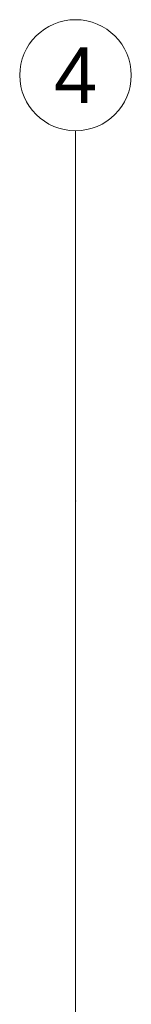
# Model space of a CAD drawing. Header units: millimetres. Extents: x -47038 to 86296, y -75637 to 48966.
# Tile 162 of 174: x 65670 to 65970, y 43421 to 46080. Entities that reach past the tile are written whole.
import ezdxf
from ezdxf.enums import TextEntityAlignment as Align

# ---------------------------------------------------------------- set-up
doc = ezdxf.new("R2010")
doc.units = ezdxf.units.MM
doc.layers.add('410-K Osie główne_Nr_pióra__1', color=7, linetype='Continuous', lineweight=20)
doc.layers.add('XREF', color=8, linetype='Continuous', lineweight=9)
doc.layers.add('410-K Osie główne_Nr_pióra__95', color=7, linetype='Continuous', lineweight=20, true_color=0x7c7c7c)
doc.styles.add('STYL_AUTOMATYCZNY_2', font='arial.ttf', dxfattribs={"width": 0.95})

# ---------------------------------------------------------------- blocks, each defined once
blk = doc.blocks.new('A$C67FE79C0')
at = {"layer": '410-K Osie główne_Nr_pióra__95', "color": 8, "linetype": 'Continuous', "lineweight": 5}
for q in [(2097.12, 1000), (2097.12, -300)]:
    blk.add_line((2097.12, 900), q, dxfattribs=at)
blk.add_circle((2097.12, 1015), 15, dxfattribs=at)
blk.add_point((2097.12, 900), dxfattribs=at)
blk.add_point((2097.12, 900), dxfattribs=at)
at = {"layer": '410-K Osie główne_Nr_pióra__1', "color": 8, "lineweight": 5, "style": 'STYL_AUTOMATYCZNY_2'}
blk.add_text('4', height=15, dxfattribs=at).set_placement((2097.12, 1022.5), align=Align.TOP_CENTER)

msp = doc.modelspace()

# ---------------------------------------------------------------- block references
at = {"layer": 'XREF', "xscale": 10, "yscale": 10, "zscale": 10, "rotation": 360}
msp.add_blockref('A$C67FE79C0', (44848.7, 35780.4), dxfattribs=at)

doc.saveas('drawing.dxf')
